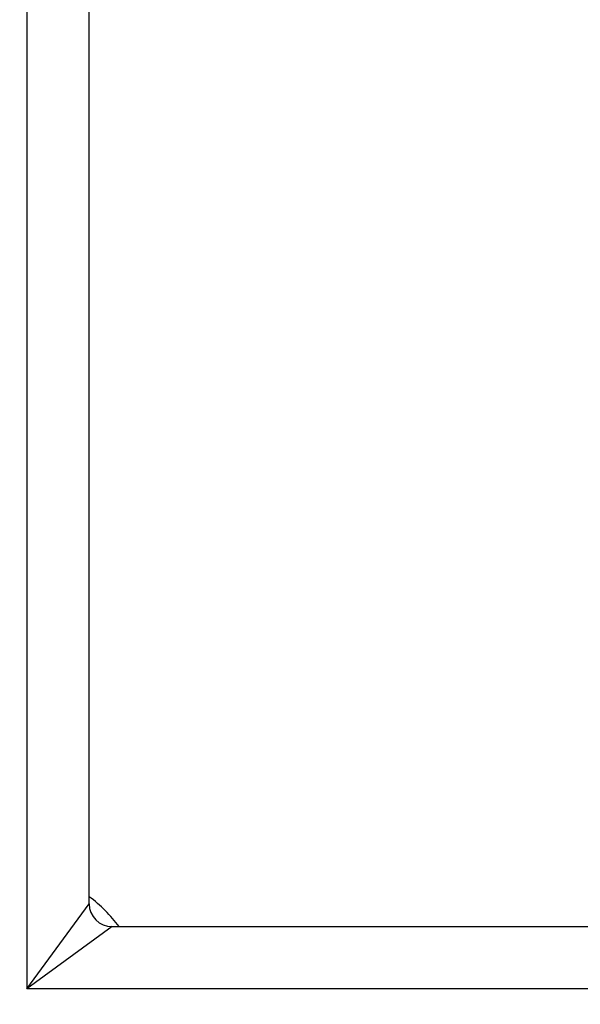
# Model space of a CAD drawing. Header units: inches. Extents: x 3 to 173, y 3 to 113.
# Tile 4 of 59: x 75.511 to 76.265, y 45.112 to 46.435. Entities that reach past the tile are written whole.
import ezdxf

# ---------------------------------------------------------------- set-up
doc = ezdxf.new("R2010")
doc.units = ezdxf.units.IN
doc.header["$LTSCALE"] = 10.4
doc.header["$MEASUREMENT"] = 0
doc.layers.add('Visible Edges(ANSI)', color=7, linetype='Continuous', lineweight=25)
doc.layers.add('Visible Tangent Edges(ANSI)', color=7, linetype='Continuous', lineweight=25)

msp = doc.modelspace()

# ---------------------------------------------------------------- linework, layer by layer
at = {"layer": 'Visible Edges(ANSI)'}
for p, q in [((75.6048, 45.24714), (75.6048, 73.28694)), ((75.63562, 45.21632), (97.71071, 45.21632))]:
    msp.add_line(p, q, dxfattribs=at)
for centre, radius, start, end in [((75.48934, 45.10086), 0.19385, 36.55532, 53.44468), ((75.63562, 45.24714), 0.38306, 180, 270), ((75.63562, 45.24714), 0.03082, 180, 270)]:
    msp.add_arc(centre, radius, start, end, dxfattribs=at)
at = {"layer": 'Visible Tangent Edges(ANSI)'}
for p, q in [((75.52129, 73.40126), (75.52129, 45.13281)), ((75.52129, 45.13281), (75.6048, 45.24714)), ((75.63562, 45.21632), (75.52129, 45.13281)), ((97.82504, 45.13281), (75.52129, 45.13281))]:
    msp.add_line(p, q, dxfattribs=at)

doc.saveas('drawing.dxf')
